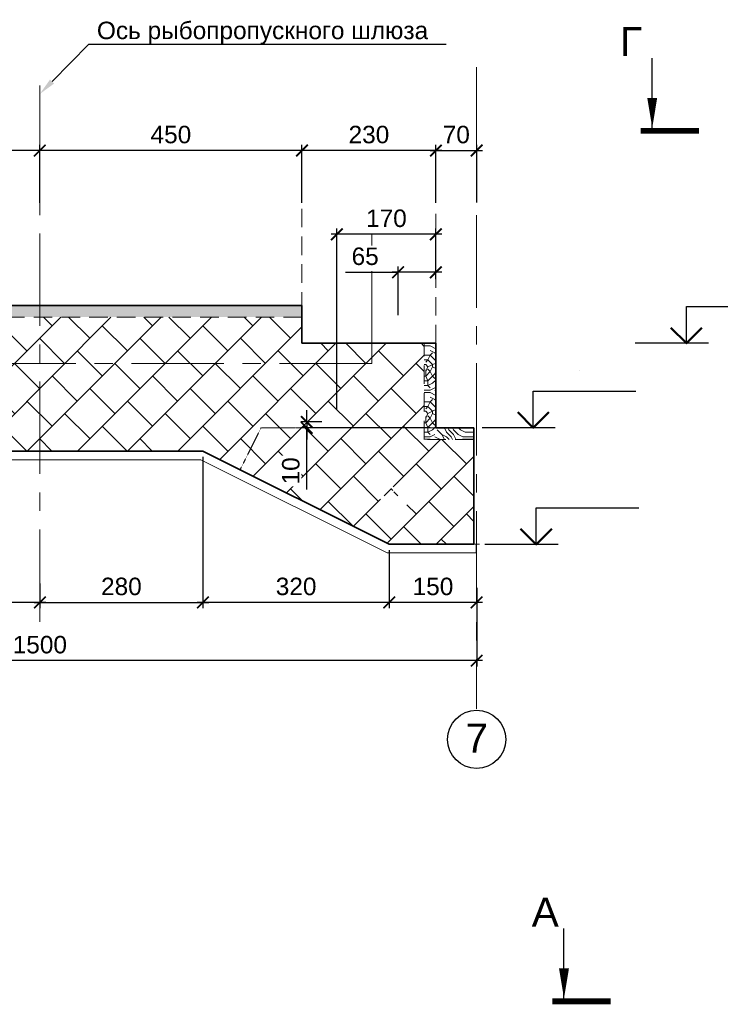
# Model space of a CAD drawing. Header units: millimetres. Extents: x 329474 to 722034, y 240588 to 423521.
# Tile 11 of 35: x 519699 to 531728, y 268825 to 285732. Entities that reach past the tile are written whole.
import ezdxf
from ezdxf import colors
from ezdxf.entities.mleader import LeaderData, LeaderLine
from ezdxf.enums import TextEntityAlignment as Align
from ezdxf.math import Vec2, Vec3

# ---------------------------------------------------------------- set-up
doc = ezdxf.new("R2018")
doc.units = ezdxf.units.MM
doc.header["$LTSCALE"] = 10
for name, pattern in [('HIDDEN', [9.525, 6.35, -3.175]), ('осевая', [50.8, 31.75, -6.35, 6.35, -6.35]), ('фантом', [63.5, 31.75, -6.35, 6.35, -6.35, 6.35, -6.35])]:
    doc.linetypes.add(name, pattern=pattern)
for name, color, linetype, lineweight in [('бетон_25', 2, 'Continuous', 25), ('бетон_35', 2, 'Continuous', 35), ('ГТО-2_Размеры', 7, 'Continuous', 15), ('Отдел_Выноски(стрелка)', 7, 'Continuous', 15), ('Отдел_Заглавные надписи', 7, 'Continuous', 30), ('текст', 7, 'Continuous', 25)]:
    doc.layers.add(name, color=color, linetype=linetype, lineweight=lineweight)
for name, color, linetype in [('Оси', 1, 'осевая'), ('отметки', 7, 'Continuous'), ('Штриховка', 7, 'Continuous')]:
    doc.layers.add(name, color=color, linetype=linetype)
doc.styles.add('arial', font='arial.ttf')
doc.styles.add('Arial 5', font='arial.ttf', dxfattribs={"height": 5})
doc.styles.get("Standard").update_dxf_attribs({"font": 'arial.ttf'})
doc.styles.add('Рогун1', font='arial.ttf')
doc.dimstyles.new('100 мм', dxfattribs={"dimscale": 100, "dimtxt": 3.5, "dimasz": 2, "dimexe": 1, "dimexo": 1, "dimgap": 1.2, "dimtad": 1, "dimdec": 0, "dimlfac": 0.1, "dimrnd": 0.0001, "dimtxsty": 'Рогун1', "dimblk": 'ARCHTICK', "dimcen": 2.5, "dimdle": 1, "dimaunit": 1, "dimadec": 1, "dimazin": 0, "dimtfac": 1, "dimtdec": 0, "dimtmove": 1, "dimatfit": 3, "dimldrblk": 'ARCHTICK', "dimfxl": 1, "dimtfill": 1, "dimarcsym": 0})
pattern_1 = [(0, (12108.8, -15871.15), (800, 800), [240, -560]), (0, (12108.8, -15831.15), (800, 800), [240, -560]), (0, (12148.8, -15751.15), (800, 800), [160, -640]), (0, (12188.8, -15671.15), (800, 800), [120, -680]), (0, (12188.8, -15591.15), (800, 800), [80, -720]), (0, (12228.8, -15391.15), (800, 800), [40, -760]), (0, (12188.8, -15311.15), (800, 800), [120, -680]), (0, (12188.8, -15231.15), (800, 800), [160, -640]), (90, (11908.8, -15231.15), (-800, 800), [80, -720]), (90, (11988.8, -15111.15), (-800, 800), [40, -760]), (90, (12028.8, -15511.15), (-800, 800), [120, -680]), (90, (12108.8, -15471.15), (-800, 800), [80, -720]), (90, (12228.8, -15431.15), (-800, 800), [40, -760]), (90, (12268.8, -15591.15), (-800, 800), [112, -688]), (90, (12308.8, -15751.15), (-800, 800), [80, -720]), (90, (12388.8, -15431.15), (-800, 800), [40, -760]), (90, (12468.8, -15471.15), (-800, 800), [120, -680]), (90, (12548.8, -15471.15), (-800, 800), [120, -680]), (45, (12268.8, -15591.15), (0, 800), [113.136, -1018.2348]), (45, (11948.8, -15191.15), (0, 800), [113.136, -1018.2348]), (45, (12108.8, -15391.15), (0, 800), [113.136, -1018.2348]), (45, (12148.8, -15551.15), (0, 800), [113.136, -1018.2348]), (45, (12388.8, -15711.15), (0, 800), [113.136, -1018.2348]), (45, (12308.8, -15671.15), (0, 800), [169.7056, -961.6652]), (45, (12068.8, -15311.15), (0, 800), [56.568, -1074.8028]), (45, (12028.8, -15231.15), (0, 800), [56.568, -1074.8028]), (45, (12348.8, -15231.15), (0, 800), [56.568, -1074.8028]), (45, (12028.8, -15631.15), (0, 800), [56.568, -1074.8028]), (45, (12468.8, -15351.15), (0, 800), [56.568, -1074.8028]), (45, (12188.8, -15431.15), (0, 800), [56.568, -1074.8028]), (45, (12268.8, -15351.15), (0, 800), [56.568, -1074.8028]), (135, (12348.8, -15511.15), (-800, 6e-14), [56.568, -1074.8028]), (135, (12348.8, -15791.15), (-800, 6e-14), [56.568, -1074.8028]), (135, (12188.8, -15591.15), (-800, 6e-14), [56.568, -1074.8028]), (135, (12308.8, -15431.15), (-800, 6e-14), [56.568, -1074.8028]), (135, (12108.8, -15631.15), (-800, 6e-14), [56.568, -1074.8028]), (135, (12428.8, -15631.15), (-800, 6e-14), [56.568, -1074.8028]), (135, (11868.8, -15871.15), (-800, 6e-14), [56.568, -1074.8028]), (135, (11908.8, -15831.15), (-800, 6e-14), [113.136, -1018.2348]), (135, (11948.8, -15791.15), (-800, 6e-14), [113.136, -1018.2348]), (135, (12028.8, -15791.15), (-800, 6e-14), [113.136, -1018.2348]), (135, (12068.8, -15711.15), (-800, 6e-14), [113.136, -1018.2348]), (135, (12388.8, -15391.15), (-800, 6e-14), [113.136, -1018.2348]), (135, (12548.8, -15791.15), (-800, 6e-14), [113.136, -1018.2348]), (135, (12588.8, -15151.15), (-800, 6e-14), [113.136, -1018.2348]), (135, (12588.8, -15231.15), (-800, 6e-14), [113.136, -1018.2348]), (135, (12508.8, -15271.15), (-800, 6e-14), [113.136, -1018.2348]), (135, (11948.8, -15271.15), (-800, 6e-14), [169.7056, -961.6652]), (135, (12468.8, -15351.15), (-800, 6e-14), [169.7056, -961.6652]), (26.56505, (12028.8, -15111.15), (800, 3e-07), [89.44, -1699.4144]), (26.56505, (12028.8, -15511.15), (800, 3e-07), [89.44, -1699.4144]), (26.56505, (12108.8, -15271.15), (800, 3e-07), [89.44, -1699.4144]), (26.56505, (12348.8, -15831.15), (800, 3e-07), [89.44, -1699.4144]), (26.56505, (12308.8, -15751.15), (800, 3e-07), [89.44, -1699.4144]), (26.56505, (12068.8, -15591.15), (800, 3e-07), [89.44, -1699.4144]), (26.56505, (12068.8, -15191.15), (800, 3e-07), [89.44, -1699.4144]), (26.56505, (12308.8, -15431.15), (800, 3e-07), [178.88, -1609.9744]), (63.43495, (12308.8, -15311.15), (4e-08, 800), [89.44, -1699.4144]), (63.43495, (12428.8, -15551.15), (4e-08, 800), [89.44, -1699.4144]), (63.43495, (12028.8, -15391.15), (4e-08, 800), [89.44, -1699.4144]), (63.43495, (11868.8, -15351.15), (4e-08, 800), [89.44, -1699.4144]), (63.43495, (12348.8, -15511.15), (4e-08, 800), [89.44, -1699.4144]), (63.43495, (12268.8, -15511.15), (4e-08, 800), [89.44, -1699.4144]), (63.43495, (11948.8, -15391.15), (4e-08, 800), [178.88, -1609.9744]), (63.43495, (12548.8, -15671.15), (4e-08, 800), [178.88, -1609.9744]), (63.43495, (12468.8, -15631.15), (4e-08, 800), [178.88, -1609.9744]), (116.56505, (11828.8, -15751.15), (-3e-07, 800), [89.44, -1699.4144]), (116.56505, (11828.8, -15311.15), (-3e-07, 800), [89.44, -1699.4144]), (116.56505, (11988.8, -15871.15), (-3e-07, 800), [89.44, -1699.4144]), (116.56505, (11908.8, -15151.15), (-3e-07, 800), [89.44, -1699.4144]), (116.56505, (11988.8, -15631.15), (-3e-07, 800), [89.44, -1699.4144]), (116.56505, (12148.8, -15551.15), (-3e-07, 800), [89.44, -1699.4144]), (116.56505, (12228.8, -15391.15), (-3e-07, 800), [89.44, -1699.4144]), (116.56505, (11868.8, -15711.15), (-3e-07, 800), [89.44, -1699.4144]), (116.56505, (12068.8, -15591.15), (-3e-07, 800), [89.44, -1699.4144]), (116.56505, (12308.8, -15671.15), (-3e-07, 800), [89.44, -1699.4144]), (116.56505, (12388.8, -15591.15), (-3e-07, 800), [89.44, -1699.4144]), (116.56505, (12548.8, -15351.15), (-3e-07, 800), [89.44, -1699.4144]), (116.56505, (11948.8, -15111.15), (-3e-07, 800), [89.44, -1699.4144]), (116.56505, (11828.8, -15151.15), (-3e-07, 800), [178.88, -1609.9744]), (116.56505, (11948.8, -15711.15), (-3e-07, 800), [178.88, -1609.9744]), (153.43495, (11828.8, -15831.15), (-800, 3e-07), [89.44, -1699.4144]), (153.43495, (12508.8, -15871.15), (-800, 3e-07), [89.44, -1699.4144]), (153.43495, (12468.8, -15471.15), (-800, 3e-07), [89.44, -1699.4144]), (153.43495, (12148.8, -15751.15), (-800, 3e-07), [89.44, -1699.4144]), (153.43495, (12108.8, -15831.15), (-800, 3e-07), [89.44, -1699.4144]), (153.43495, (12188.8, -15671.15), (-800, 3e-07), [89.44, -1699.4144]), (153.43495, (12428.8, -15191.15), (-800, 3e-07), [89.44, -1699.4144]), (153.43495, (12508.8, -15151.15), (-800, 3e-07), [178.88, -1609.9744])]

# ---------------------------------------------------------------- blocks, each defined once
blk = doc.blocks.new('_ArchTick')
at = {"color": 0, "linetype": 'ByBlock', "const_width": 0.15}
blk.add_lwpolyline([(-0.5, -0.5), (0.5, 0.5)], dxfattribs=at)
blk = doc.blocks.new('*D350')
at = {"layer": 'Defpoints', "color": 0, "transparency": 16777216}
for p in [(526045, 276726), (527545, 276076), (526045, 275726)]:
    blk.add_point(p, dxfattribs=at)
at = {"layer": 'ГТО-2_Размеры', "color": 0, "lineweight": -2, "transparency": 16777216}
for p, q in [((526045, 276626), (526045, 275626)), ((527545, 275976), (527545, 275626)), ((527645, 275726), (525945, 275726))]:
    blk.add_line(p, q, dxfattribs=at)
at = {"layer": 'ГТО-2_Размеры', "color": 0, "lineweight": -2, "transparency": 16777216, "xscale": 200, "yscale": 200, "zscale": 200, "rotation": 180}
blk.add_blockref('_ArchTick', (526045, 275726), dxfattribs=at)
at = {"layer": 'ГТО-2_Размеры', "color": 0, "lineweight": -2, "transparency": 16777216, "xscale": 200, "yscale": 200, "zscale": 200}
blk.add_blockref('_ArchTick', (527545, 275726), dxfattribs=at)
at = {"layer": 'ГТО-2_Размеры', "color": 0, "transparency": 16777216, "insert": (526795, 275999), "char_height": 300, "attachment_point": 5, "style": 'Рогун1'}
blk.add_mtext('150', dxfattribs=at)
blk = doc.blocks.new('*D351')
at = {"layer": 'Defpoints', "color": 0, "transparency": 16777216}
for p in [(522845, 278326), (526045, 276726), (522845, 275726)]:
    blk.add_point(p, dxfattribs=at)
at = {"layer": 'ГТО-2_Размеры', "color": 0, "lineweight": -2, "transparency": 16777216}
for p, q in [((522845, 278226), (522845, 275626)), ((526045, 276626), (526045, 275626)), ((526145, 275726), (522745, 275726))]:
    blk.add_line(p, q, dxfattribs=at)
at = {"layer": 'ГТО-2_Размеры', "color": 0, "lineweight": -2, "transparency": 16777216, "xscale": 200, "yscale": 200, "zscale": 200, "rotation": 180}
blk.add_blockref('_ArchTick', (522845, 275726), dxfattribs=at)
at = {"layer": 'ГТО-2_Размеры', "color": 0, "lineweight": -2, "transparency": 16777216, "xscale": 200, "yscale": 200, "zscale": 200}
blk.add_blockref('_ArchTick', (526045, 275726), dxfattribs=at)
at = {"layer": 'ГТО-2_Размеры', "color": 0, "transparency": 16777216, "insert": (524445, 275999), "char_height": 300, "attachment_point": 5, "style": 'Рогун1'}
blk.add_mtext('320', dxfattribs=at)
blk = doc.blocks.new('*D342')
at = {"layer": 'Defpoints', "color": 0, "transparency": 16777216}
for p in [(513245, 278176), (520045, 276153), (513245, 275726)]:
    blk.add_point(p, dxfattribs=at)
at = {"layer": 'ГТО-2_Размеры', "color": 0, "lineweight": -2, "transparency": 16777216}
for p, q in [((513245, 278076), (513245, 275626)), ((520045, 276053), (520045, 275626)), ((520145, 275726), (513145, 275726))]:
    blk.add_line(p, q, dxfattribs=at)
at = {"layer": 'ГТО-2_Размеры', "color": 0, "lineweight": -2, "transparency": 16777216, "xscale": 200, "yscale": 200, "zscale": 200, "rotation": 180}
blk.add_blockref('_ArchTick', (513245, 275726), dxfattribs=at)
at = {"layer": 'ГТО-2_Размеры', "color": 0, "lineweight": -2, "transparency": 16777216, "xscale": 200, "yscale": 200, "zscale": 200}
blk.add_blockref('_ArchTick', (520045, 275726), dxfattribs=at)
at = {"layer": 'ГТО-2_Размеры', "color": 0, "transparency": 16777216, "insert": (516645, 275999), "char_height": 300, "attachment_point": 5, "style": 'Рогун1'}
blk.add_mtext('680', dxfattribs=at)
blk = doc.blocks.new('*D343')
at = {"layer": 'Defpoints', "color": 0, "transparency": 16777216}
for p in [(527545, 283485), (526845, 282485), (527545, 282496)]:
    blk.add_point(p, dxfattribs=at)
at = {"layer": 'ГТО-2_Размеры', "color": 0, "lineweight": -2, "transparency": 16777216}
for p, q in [((526845, 282585), (526845, 283585)), ((527545, 282596), (527545, 283585)), ((526745, 283485), (527645, 283485))]:
    blk.add_line(p, q, dxfattribs=at)
at = {"layer": 'ГТО-2_Размеры', "color": 0, "lineweight": -2, "transparency": 16777216, "xscale": 200, "yscale": 200, "zscale": 200, "rotation": 180}
blk.add_blockref('_ArchTick', (526845, 283485), dxfattribs=at)
at = {"layer": 'ГТО-2_Размеры', "color": 0, "lineweight": -2, "transparency": 16777216, "xscale": 200, "yscale": 200, "zscale": 200}
blk.add_blockref('_ArchTick', (527545, 283485), dxfattribs=at)
at = {"layer": 'ГТО-2_Размеры', "color": 0, "transparency": 16777216, "insert": (527195, 283758), "char_height": 300, "attachment_point": 5, "style": 'Рогун1'}
blk.add_mtext('70', dxfattribs=at)
blk = doc.blocks.new('*D344')
at = {"layer": 'Defpoints', "color": 0, "transparency": 16777216}
for p in [(524545, 283485), (524545, 282485), (526845, 282485)]:
    blk.add_point(p, dxfattribs=at)
at = {"layer": 'ГТО-2_Размеры', "color": 0, "lineweight": -2, "transparency": 16777216}
for p, q in [((524545, 282585), (524545, 283585)), ((526845, 282585), (526845, 283585)), ((526945, 283485), (524445, 283485))]:
    blk.add_line(p, q, dxfattribs=at)
at = {"layer": 'ГТО-2_Размеры', "color": 0, "lineweight": -2, "transparency": 16777216, "xscale": 200, "yscale": 200, "zscale": 200, "rotation": 180}
blk.add_blockref('_ArchTick', (524545, 283485), dxfattribs=at)
at = {"layer": 'ГТО-2_Размеры', "color": 0, "lineweight": -2, "transparency": 16777216, "xscale": 200, "yscale": 200, "zscale": 200}
blk.add_blockref('_ArchTick', (526845, 283485), dxfattribs=at)
at = {"layer": 'ГТО-2_Размеры', "color": 0, "transparency": 16777216, "insert": (525695, 283758), "char_height": 300, "attachment_point": 5, "style": 'Рогун1'}
blk.add_mtext('230', dxfattribs=at)
blk = doc.blocks.new('*D345')
at = {"layer": 'Defpoints', "color": 0, "transparency": 16777216}
for p in [(515545, 283485), (515545, 282485), (520045, 282485)]:
    blk.add_point(p, dxfattribs=at)
at = {"layer": 'ГТО-2_Размеры', "color": 0, "lineweight": -2, "transparency": 16777216}
for p, q in [((515545, 282585), (515545, 283585)), ((520045, 282585), (520045, 283585)), ((520145, 283485), (515445, 283485))]:
    blk.add_line(p, q, dxfattribs=at)
at = {"layer": 'ГТО-2_Размеры', "color": 0, "lineweight": -2, "transparency": 16777216, "xscale": 200, "yscale": 200, "zscale": 200, "rotation": 180}
blk.add_blockref('_ArchTick', (515545, 283485), dxfattribs=at)
at = {"layer": 'ГТО-2_Размеры', "color": 0, "lineweight": -2, "transparency": 16777216, "xscale": 200, "yscale": 200, "zscale": 200}
blk.add_blockref('_ArchTick', (520045, 283485), dxfattribs=at)
at = {"layer": 'ГТО-2_Размеры', "color": 0, "transparency": 16777216, "insert": (517795, 283758), "char_height": 300, "attachment_point": 5, "style": 'Рогун1'}
blk.add_mtext('450', dxfattribs=at)
blk = doc.blocks.new('*D348')
at = {"layer": 'Defpoints', "color": 0, "transparency": 16777216}
for p in [(512545, 275726), (527545, 275726), (512545, 274726)]:
    blk.add_point(p, dxfattribs=at)
at = {"layer": 'ГТО-2_Размеры', "color": 0, "lineweight": -2, "transparency": 16777216}
for p, q in [((512545, 275626), (512545, 274626)), ((527545, 275626), (527545, 274626)), ((527645, 274726), (512445, 274726))]:
    blk.add_line(p, q, dxfattribs=at)
at = {"layer": 'ГТО-2_Размеры', "color": 0, "lineweight": -2, "transparency": 16777216, "xscale": 200, "yscale": 200, "zscale": 200, "rotation": 180}
blk.add_blockref('_ArchTick', (512545, 274726), dxfattribs=at)
at = {"layer": 'ГТО-2_Размеры', "color": 0, "lineweight": -2, "transparency": 16777216, "xscale": 200, "yscale": 200, "zscale": 200}
blk.add_blockref('_ArchTick', (527545, 274726), dxfattribs=at)
at = {"layer": 'ГТО-2_Размеры', "color": 0, "transparency": 16777216, "insert": (520045, 274999), "char_height": 300, "attachment_point": 5, "style": 'Рогун1'}
blk.add_mtext('1500', dxfattribs=at)
blk = doc.blocks.new('*D341')
at = {"layer": 'Defpoints', "color": 0, "transparency": 16777216}
for p in [(520045, 283485), (520045, 282485), (524545, 282485)]:
    blk.add_point(p, dxfattribs=at)
at = {"layer": 'ГТО-2_Размеры', "color": 0, "lineweight": -2, "transparency": 16777216}
for p, q in [((520045, 282585), (520045, 283585)), ((524545, 282585), (524545, 283585)), ((524645, 283485), (519945, 283485))]:
    blk.add_line(p, q, dxfattribs=at)
at = {"layer": 'ГТО-2_Размеры', "color": 0, "lineweight": -2, "transparency": 16777216, "xscale": 200, "yscale": 200, "zscale": 200, "rotation": 180}
blk.add_blockref('_ArchTick', (520045, 283485), dxfattribs=at)
at = {"layer": 'ГТО-2_Размеры', "color": 0, "lineweight": -2, "transparency": 16777216, "xscale": 200, "yscale": 200, "zscale": 200}
blk.add_blockref('_ArchTick', (524545, 283485), dxfattribs=at)
at = {"layer": 'ГТО-2_Размеры', "color": 0, "transparency": 16777216, "insert": (522295, 283758), "char_height": 300, "attachment_point": 5, "style": 'Рогун1'}
blk.add_mtext('450', dxfattribs=at)
blk = doc.blocks.new('*D349')
at = {"layer": 'Defpoints', "color": 0, "transparency": 16777216}
for p in [(522845, 278326), (520045, 276153), (522845, 275726)]:
    blk.add_point(p, dxfattribs=at)
at = {"layer": 'ГТО-2_Размеры', "color": 0, "lineweight": -2, "transparency": 16777216}
for p, q in [((522845, 278226), (522845, 275626)), ((520045, 276053), (520045, 275626)), ((519945, 275726), (522945, 275726))]:
    blk.add_line(p, q, dxfattribs=at)
at = {"layer": 'ГТО-2_Размеры', "color": 0, "lineweight": -2, "transparency": 16777216, "xscale": 200, "yscale": 200, "zscale": 200, "rotation": 180}
blk.add_blockref('_ArchTick', (520045, 275726), dxfattribs=at)
at = {"layer": 'ГТО-2_Размеры', "color": 0, "lineweight": -2, "transparency": 16777216, "xscale": 200, "yscale": 200, "zscale": 200}
blk.add_blockref('_ArchTick', (522845, 275726), dxfattribs=at)
at = {"layer": 'ГТО-2_Размеры', "color": 0, "transparency": 16777216, "insert": (521445, 275999), "char_height": 300, "attachment_point": 5, "style": 'Рогун1'}
blk.add_mtext('280', dxfattribs=at)
blk = doc.blocks.new('*U190')
at = {"color": 0, "linetype": 'ByBlock', "lineweight": -2}
for p, q in [((7, 0), (7, 5)), ((7, 5), (21, 5)), ((7, 0), (0, 0)), ((10, 0), (7, 0))]:
    blk.add_line(p, q, dxfattribs=at)
at = {"color": 0, "linetype": 'ByBlock', "lineweight": 50}
blk.add_lwpolyline([(4.88, 2.12), (7, 0), (9.12, 2.12)], dxfattribs=at)
at = {"color": 0, "linetype": 'ByBlock', "lineweight": -2, "flags": 104}
for tag, p in [('ОТМЕТКА', (13.23, 7.77)), ('ПРИМЕЧАНИЕ', (13.23, 1.77))]:
    blk.add_attdef(tag, text='', height=3.5, dxfattribs=at).set_placement(p, align=Align.MIDDLE_CENTER)
blk = doc.blocks.new('*D337')
at = {"layer": 'Defpoints', "color": 0, "transparency": 16777216}
for p in [(525145, 282047), (526845, 281362), (525145, 278944)]:
    blk.add_point(p, dxfattribs=at)
at = {"layer": 'ГТО-2_Размеры', "color": 0, "lineweight": -2, "transparency": 16777216}
for p, q in [((526945, 282047), (525045, 282047)), ((525145, 279044), (525145, 282147)), ((526845, 281462), (526845, 282147))]:
    blk.add_line(p, q, dxfattribs=at)
at = {"layer": 'ГТО-2_Размеры', "color": 0, "lineweight": -2, "transparency": 16777216, "xscale": 200, "yscale": 200, "zscale": 200, "rotation": 180}
blk.add_blockref('_ArchTick', (525145, 282047), dxfattribs=at)
at = {"layer": 'ГТО-2_Размеры', "color": 0, "lineweight": -2, "transparency": 16777216, "xscale": 200, "yscale": 200, "zscale": 200}
blk.add_blockref('_ArchTick', (526845, 282047), dxfattribs=at)
at = {"layer": 'ГТО-2_Размеры', "color": 0, "transparency": 16777216, "insert": (525995, 282320), "char_height": 300, "attachment_point": 5, "style": 'Рогун1', "bg_fill": 3, "box_fill_scale": 1.1, "bg_fill_color": 256, "bg_fill_true_color": 13158600, "bg_fill_transparency": 0}
blk.add_mtext('170', dxfattribs=at)
blk = doc.blocks.new('*D339')
at = {"layer": 'Defpoints', "color": 0, "transparency": 16777216}
for p in [(524988, 278826), (524628, 278726), (526845, 278726)]:
    blk.add_point(p, dxfattribs=at)
at = {"layer": 'ГТО-2_Размеры', "color": 0, "lineweight": -2, "transparency": 16777216}
for p, q in [((524628, 278826), (524628, 279026)), ((524888, 278826), (524528, 278826)), ((524628, 278826), (524628, 278726)), ((524628, 278826), (524628, 278726)), ((526745, 278726), (524528, 278726)), ((524628, 278726), (524628, 278526)), ((524628, 277665), (524628, 278726))]:
    blk.add_line(p, q, dxfattribs=at)
at = {"layer": 'ГТО-2_Размеры', "color": 0, "lineweight": -2, "transparency": 16777216, "xscale": 200, "yscale": 200, "zscale": 200}
for p, rotation in [((524628, 278826), 270), ((524628, 278726), 90)]:
    blk.add_blockref('_ArchTick', p, dxfattribs=dict(at, rotation=rotation))
at = {"layer": 'ГТО-2_Размеры', "color": 0, "transparency": 16777216, "insert": (524355, 277985), "char_height": 300, "attachment_point": 5, "rotation": 90, "style": 'Рогун1', "bg_fill": 3, "box_fill_scale": 1.1, "bg_fill_color": 256, "bg_fill_true_color": 13158600, "bg_fill_transparency": 0}
blk.add_mtext('10', dxfattribs=at)
blk = doc.blocks.new('*D340')
at = {"layer": 'Defpoints', "color": 0, "transparency": 16777216}
for p in [(526195, 281395), (526845, 281176), (526195, 280561)]:
    blk.add_point(p, dxfattribs=at)
at = {"layer": 'ГТО-2_Размеры', "color": 0, "lineweight": -2, "transparency": 16777216}
for p, q in [((525294, 281395), (526195, 281395)), ((526945, 281395), (526095, 281395)), ((526195, 280661), (526195, 281495)), ((526845, 281276), (526845, 281495))]:
    blk.add_line(p, q, dxfattribs=at)
at = {"layer": 'ГТО-2_Размеры', "color": 0, "lineweight": -2, "transparency": 16777216, "xscale": 200, "yscale": 200, "zscale": 200, "rotation": 180}
blk.add_blockref('_ArchTick', (526195, 281395), dxfattribs=at)
at = {"layer": 'ГТО-2_Размеры', "color": 0, "lineweight": -2, "transparency": 16777216, "xscale": 200, "yscale": 200, "zscale": 200}
blk.add_blockref('_ArchTick', (526845, 281395), dxfattribs=at)
at = {"layer": 'ГТО-2_Размеры', "color": 0, "transparency": 16777216, "insert": (525631, 281668), "char_height": 300, "attachment_point": 5, "style": 'Рогун1', "bg_fill": 3, "box_fill_scale": 1.1, "bg_fill_color": 256, "bg_fill_true_color": 13158600, "bg_fill_transparency": 0}
blk.add_mtext('65', dxfattribs=at)

msp = doc.modelspace()

# ---------------------------------------------------------------- hatches: boundary and pattern name
at = {"layer": 'Штриховка', "lineweight": 13}
h = msp.add_hatch(dxfattribs=at)
h.set_pattern_fill('ДЕРЕВО И ДЕРЕВЯННЫЕ ИЗДЕЛИЯ', color=256, scale=8, pattern_type=2)
h.set_pattern_definition(pattern_1)
h.paths.add_polyline_path([(524544.5747001, 280826.1124514), (515544.5747001, 280826.1124514), (515544.5747001, 280626.1124514), (524544.5747001, 280626.1124514)])
at = {"layer": 'Штриховка', "linetype": 'фантом', "lineweight": 15, "ltscale": 0.01}
h = msp.add_hatch(dxfattribs=at)
h.set_pattern_fill('AR-B88', color=256, scale=3, angle=-135, style=0)
h.set_pattern_definition([(225, (11828.8, -15871.15), (431.0523, -431.0523), []), (315, (11828.82, -15871.15), (646.57844, -215.52615), [609.6, -609.6])])
edge = h.paths.add_edge_path(flags=16)
edge.add_arc((516636.193645, 281160.5452259), 3466.4996065, 321.4991808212, 328.3235814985, ccw=False)
edge.add_line((519349.0736596, 279002.5596957), (519372.518533, 279074.2246354))
edge.add_arc((519328.0459659, 279234.4172067), 166.2512229, 146.4110853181, 285.5156868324, ccw=False)
edge.add_line((519189.5539935, 279326.3924354), (519586.2794742, 279340.211981))
edge = h.paths.add_edge_path(flags=16)
edge.add_line((526437.2661067, 277558.0600483), (525855.9981404, 277558.0600483))
edge.add_arc((525981.7842144, 277598.3747538), 132.0886517, 197.7707657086, 469.9737558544)
edge.add_line((525936.6640936, 277722.5181652), (526386.1927752, 277694.1632854))
edge.add_arc((526280.551411, 277561.1246056), 169.8805114, 51.5481393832, 322.3468385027)
h.paths.add_polyline_path([(527494.5747001, 276726.1124514), (527494.5747001, 278526.1124514), (526644.5747001, 278526.1124514), (526644.5747001, 280176.1124514), (524544.5747001, 280176.1124514), (524544.5747001, 280626.1124514), (515544.5747001, 280626.1124514), (515544.5747001, 280176.1124514), (513244.5747001, 280176.1124514), (513244.5747001, 278326.1124514), (522844.5747001, 278326.1124514), (526044.5747001, 276726.1124514)])
at = {"layer": 'Штриховка', "lineweight": 13}
h = msp.add_hatch(dxfattribs=at)
h.set_pattern_fill('ДЕРЕВО И ДЕРЕВЯННЫЕ ИЗДЕЛИЯ', color=256, scale=8, pattern_type=2)
h.set_pattern_definition(pattern_1)
h.paths.add_polyline_path([(527494.5747001, 278526.1124514), (527494.5747001, 278726.1124514), (526844.5747001, 278726.1124514), (526844.5747001, 280176.1124514), (526644.5747001, 280176.1124514), (526644.5747001, 278526.1124514)])

# ---------------------------------------------------------------- linework, layer by layer
at = {"layer": 'бетон_25', "color": 7, "linetype": 'HIDDEN', "lineweight": 15, "ltscale": 5}
for p, q in [((524544.5747001, 282484.8338445), (524544.5747001, 280826.1124514)), ((526844.5747001, 280176.1124514), (526844.5747001, 282484.8338445)), ((524544.5747001, 280626.1124514), (515544.5747001, 280626.1124514)), ((526644.5747001, 278526.1124514), (526644.5747001, 280176.1124514)), ((527494.5747001, 278526.1124514), (526644.5747001, 278526.1124514))]:
    msp.add_line(p, q, dxfattribs=at)
at = {"layer": 'бетон_25', "lineweight": 18}
for p, q in [((522809.1645035, 278176.1124514), (513144.5747001, 278176.1124514)), ((522809.1645035, 278176.1124514), (526009.1645035, 276576.1124514)), ((527594.5747001, 276726.1124514), (527494.5747001, 276726.1124514)), ((527544.5747001, 276576.1124514), (526009.1645035, 276576.1124514))]:
    msp.add_line(p, q, dxfattribs=at)
at = {"layer": 'бетон_25'}
msp.add_line((527544.5747001, 276576.1124514), (527544.5747001, 276726.1124514), dxfattribs=at)
at = {"layer": 'бетон_35'}
for p, q in [((524544.5747001, 280826.1124514), (515544.5747001, 280826.1124514)), ((524544.5747001, 280826.1124514), (524544.5747001, 280176.1124514)), ((524544.5747001, 280176.1124514), (526844.5747001, 280176.1124514)), ((526844.5747001, 278726.1124514), (526844.5747001, 280176.1124514)), ((527494.5747001, 278726.1124514), (526844.5747001, 278726.1124514)), ((527494.5747001, 276726.1124514), (527494.5747001, 278726.1124514)), ((522844.5747001, 278326.1124514), (513244.5747001, 278326.1124514)), ((522844.5747001, 278326.1124514), (526044.5747001, 276726.1124514)), ((527494.5747001, 276726.1124514), (526044.5747001, 276726.1124514))]:
    msp.add_line(p, q, dxfattribs=at)
at = {"layer": 'Оси', "linetype": 'осевая', "lineweight": 15, "ltscale": 5}
for p, q in [((520044.5747001, 275392.8261533), (520044.5747001, 284893.298535)), ((527544.5747001, 284914.5417841), (527544.5747001, 273874.6808126)), ((525744.5747001, 279826.1124514), (525744.5747001, 282484.8338445)), ((525744.5747001, 279826.1124514), (514344.5747001, 279826.1124514))]:
    msp.add_line(p, q, dxfattribs=at)
msp.add_lwpolyline([(527544.5747001, 276726.1124514), (526044.5747001, 276726.1124514), (522844.5747001, 278326.1124514), (513244.5747001, 278326.1124514)], dxfattribs=at)
at = {"layer": 'текст', "ltscale": 5}
for points in [[(530559.4531361, 283873.857727), (530559.4531361, 285073.857727)], [(529044.3283625, 268925.191065), (529044.3283625, 270125.191065)]]:
    msp.add_lwpolyline(points, dxfattribs=at)
for points in [[(530559.4531361, 283873.857727, 0, 170, 0), (530559.4531361, 284389.1173113, 170, 170, 0)], [(529044.3283625, 268925.191065, 0, 170, 0), (529044.3283625, 269440.4506493, 170, 170, 0)]]:
    msp.add_lwpolyline(points, format="xyseb", dxfattribs=at)
at = {"layer": 'текст', "const_width": 100}
for points in [[(531359.4531361, 283823.8754344), (530359.4531361, 283823.8754344)], [(529844.3283625, 268875.2087723), (528844.3283625, 268875.2087723)]]:
    msp.add_lwpolyline(points, dxfattribs=at)
at = {"layer": 'Штриховка', "linetype": 'фантом', "lineweight": 15, "ltscale": 0.01}
msp.add_lwpolyline([(526844.5747001, 278726.1124514), (523844.5747001, 278726.1124514), (523484.5747001, 278006.1124514)], dxfattribs=at)

# ---------------------------------------------------------------- block references
at = {"layer": 'отметки'}
ref = msp.add_blockref('*U190', (530266.1815893, 280176.1124514), dxfattribs=dict(at, xscale=125.727702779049, yscale=125.727702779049, zscale=125.727702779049))
lines = msp.add_mtext('5,850', dxfattribs={"layer": '0', "color": 0, "linetype": 'ByBlock', "lineweight": -2, "insert": (531929.2320371, 281153.2955597), "char_height": 2.5, "attachment_point": 1, "bg_fill": 3, "box_fill_scale": 1.2, "bg_fill_color": 256, "bg_fill_transparency": 0})
ref.add_attrib('ОТМЕТКА', '', (531929.2320371, 281153.2955597)).embed_mtext(lines)
ref = msp.add_blockref('*U190', (527636.6199524, 278726.1126305), dxfattribs=dict(at, xscale=125.727702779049, yscale=125.727702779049, zscale=125.727702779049))
lines = msp.add_mtext('4,400', dxfattribs={"layer": '0', "color": 0, "linetype": 'ByBlock', "lineweight": -2, "insert": (529299.6704002, 279703.2957388), "char_height": 2.5, "attachment_point": 1, "bg_fill": 3, "box_fill_scale": 1.2, "bg_fill_color": 256, "bg_fill_transparency": 0})
ref.add_attrib('ОТМЕТКА', '', (529299.6704002, 279703.2957388)).embed_mtext(lines)
ref = msp.add_blockref('*U190', (527686.6199524, 276722.7122692), dxfattribs=dict(at, xscale=125.727702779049, yscale=125.727702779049, zscale=125.727702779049))
lines = msp.add_mtext('2,400', dxfattribs={"layer": '0', "color": 0, "linetype": 'ByBlock', "lineweight": -2, "insert": (529349.6704002, 277699.8953776), "char_height": 2.5, "attachment_point": 1, "bg_fill": 3, "box_fill_scale": 1.2, "bg_fill_color": 256, "bg_fill_transparency": 0})
ref.add_attrib('ОТМЕТКА', '', (529349.6704002, 277699.8953776)).embed_mtext(lines)

# ---------------------------------------------------------------- texts
at = {"layer": 'текст', "ltscale": 5, "char_height": 500, "width": 595.810227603, "attachment_point": 1, "style": 'Arial 5'}
for s, insert in [('Г', (530004.7573921, 285606.8888613)), ('A', (528489.6326185, 270658.2221993))]:
    msp.add_mtext(s, dxfattribs=dict(at, insert=insert))

# ---------------------------------------------------------------- dimensions: what is measured, and where the dimension line sits
at = {"layer": 'ГТО-2_Размеры'}
for base, p1, p2, picture, middle in [((515544.5747001, 283484.8338445), (520044.5747001, 282484.8338445), (515544.5747001, 282484.8338445), '*D345', (517794.5747001, 283758.0057408)), ((520044.5747001, 283484.8338445), (524544.5747001, 282484.8338445), (520044.5747001, 282484.8338445), '*D341', (522294.5747001, 283758.0057408)), ((524544.5747001, 283484.8338445), (526844.5747001, 282484.8338445), (524544.5747001, 282484.8338445), '*D344', (525694.5747001, 283758.10806)), ((527544.5747001, 283484.8338445), (526844.5747001, 282484.8338445), (527544.5747001, 282495.833368), '*D343', (527194.5747001, 283758.0057408)), ((522844.5747001, 275726.1124514), (526044.5747001, 276726.1124514), (522844.5747001, 278326.1124514), '*D351', (524444.5747001, 275999.3866669)), ((513244.5747000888, 275726.1124513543), (520044.5747000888, 276153.3336603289), (513244.5747000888, 278176.1124513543), '*D342', (516644.5747000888, 275999.2843476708)), ((526044.5747001, 275726.1124514), (527544.5747001, 276076.1124514), (526044.5747001, 276726.1124514), '*D350', (526794.5747001, 275999.2843477)), ((512544.5747000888, 274726.1124513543), (527544.5747000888, 275726.1124513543), (512544.5747000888, 275726.1124513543), '*D348', (520044.5747000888, 274999.2843476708))]:
    dim = msp.add_linear_dim(base=base, p1=p1, p2=p2, angle=180, dimstyle='100 мм', override={"dimtxt": 3, "dimdec": 6, "dimtfill": 0}, dxfattribs=at)
    dim.commit()
    dim.dimension.update_dxf_attribs({"geometry": picture, "text_midpoint": middle})
dim = msp.add_linear_dim(base=(522844.5747001, 275726.1124514), p1=(520044.5747001, 276153.3336603), p2=(522844.5747001, 278326.1124514), dimstyle='100 мм', override={"dimtxt": 3, "dimdec": 6, "dimtfill": 0}, dxfattribs=at)
dim.commit()
dim.dimension.update_dxf_attribs({"geometry": '*D349', "text_midpoint": (521444.5747001, 275999.2843477)})

# ---------------------------------------------------------------- leaders
at = {"layer": 'Отдел_Выноски(стрелка)'}
ml = msp.add_multileader_mtext('Standard', dxfattribs=at)
ml.set_content('Ось рыбопропускного шлюза', color=256, style='arial')
ml.set_leader_properties()
ml.build(insert=Vec2(0, 0))
ml.multileader.update_dxf_attribs({"text_left_attachment_type": 6, "text_right_attachment_type": 6, "dogleg_length": 136.6171409, "arrow_head_size": 300})
ctx = ml.context
ctx.base_point, ctx.char_height, ctx.arrow_head_size, ctx.plane_origin = Vec3(521022.8111568, 285310.0340777), 300, 300, Vec3(513706.8188541, 289408.1316521)
ctx.left_attachment, ctx.right_attachment = 6, 6
notes = []
notes.append((ctx, [(0, (1, 1, 0), (520886.1940158, 285310.0340777), (1, 0), 136.6171409, [(0, [(520044.5747001, 284457.176301)], 0, [])])]))
ctx.mtext.insert, ctx.mtext.defined_height, ctx.mtext.flow_direction = Vec3(521024.8111568, 285698.2332592), 383.2878581, 5
for ctx, leaders in notes:
    for number, flags, end, landing, length, lines in leaders:
        leader = LeaderData()
        leader.index, (leader.has_last_leader_line, leader.has_dogleg_vector, leader.attachment_direction) = number, flags
        leader.last_leader_point, leader.dogleg_vector, leader.dogleg_length = Vec3(end), Vec3(landing), length
        for number, points, colour, breaks in lines:
            line = LeaderLine()
            line.index, line.vertices, line.color, line.breaks = number, Vec3.list(points), colors.encode_raw_color(colour), breaks
            leader.lines.append(line)
        ctx.leaders.append(leader)

# ---------------------------------------------------------------- next in the draw order: texts
at = {"layer": 'Отдел_Заглавные надписи', "insert": (527546.8018512, 273396.8892756), "char_height": 500, "attachment_point": 5, "style": 'arial', "bg_fill": 3, "box_fill_scale": 1.5, "bg_fill_color": 256, "bg_fill_transparency": 0}
msp.add_mtext('\\pxqc;7', dxfattribs=at)

# ---------------------------------------------------------------- next in the draw order: dimensions: what is measured, and where the dimension line sits
at = {"layer": 'ГТО-2_Размеры'}
dim = msp.add_linear_dim(base=(525144.5747001, 282046.7811593), p1=(526844.5747001, 281362.3479278), p2=(525144.5747001, 278943.6556073), angle=180, dimstyle='100 мм', override={"dimtxt": 3, "dimdec": 6}, dxfattribs=at)
dim.commit()
dim.dimension.update_dxf_attribs({"geometry": '*D337', "text_midpoint": (525994.5747001, 282319.9530557)})

# ---------------------------------------------------------------- next in the draw order: linework, layer by layer
msp.add_circle((527544.5747001, 273374.6808126), 500)

# ---------------------------------------------------------------- next in the draw order: dimensions: what is measured, and where the dimension line sits
for base, p1, p2, angle, picture, middle in [((526194.5747001, 281394.8829913), (526844.5747001, 281175.7426604), (526194.5747001, 280560.5085208), 180, '*D340', (525631.2361611, 281380.143591)), ((524627.9592983, 278726.1124514), (524987.6016713, 278826.1124514), (526844.5747001, 278726.1124514), 270, '*D339', (524627.9592983, 277984.7639437))]:
    dim = msp.add_linear_dim(base=base, p1=p1, p2=p2, angle=angle, dimstyle='100 мм', override={"dimtxt": 3, "dimdec": 6}, dxfattribs=at)
    dim.commit()
    dim.dimension.update_dxf_attribs({"geometry": picture, "text_midpoint": middle, "dimtype": 160})

doc.saveas('drawing.dxf')
